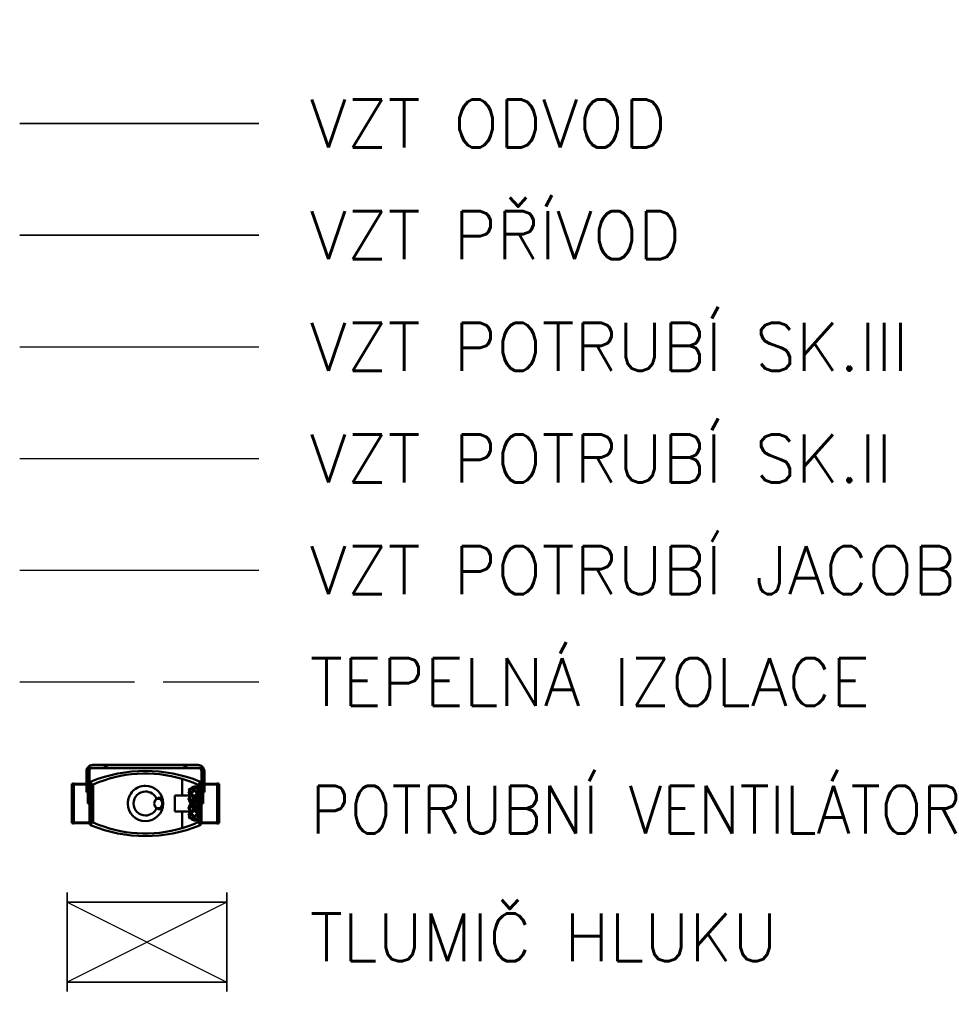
# Model space of a CAD drawing. Header units: millimetres. Extents: x 161070 to 520640, y 9197 to 248394.
# Tile 113 of 137: x 219611 to 222494, y 114205 to 117290. Entities that reach past the tile are written whole.
import ezdxf

# ---------------------------------------------------------------- set-up
doc = ezdxf.new("R2010")
doc.units = ezdxf.units.MM
doc.header["$LTSCALE"] = 10
doc.linetypes.add('ACAD_ISO02W100', pattern=[15, 12, -3])
for name, color, linetype, lineweight in [('VZT Odvod', 5, 'Continuous', 35), ('VZT Privod', 6, 'Continuous', 35), ('VZT-komponenty', 1, 'Continuous', 50), ('VZT-Popis1', 1, 'Continuous', 25)]:
    doc.layers.add(name, color=color, linetype=linetype, lineweight=lineweight)
for name, color, linetype in [('VZT Potrubí Jacob', 40, 'Continuous'), ('VZT Potrubí SKII', 11, 'Continuous'), ('VZT Potrubí SKIII', 20, 'Continuous'), ('VZT Tepelná izolace', 3, 'ACAD_ISO02W100')]:
    doc.layers.add(name, color=color, linetype=linetype)
doc.styles.add('SIMPLEX', font='simplex.shx', dxfattribs={"width": 0.8})

# ---------------------------------------------------------------- blocks, each defined once
blk = doc.blocks.new('*U3545', base_point=(500, 125))
at = {"color": 0, "linetype": 'ByBlock', "lineweight": -2}
for points in [[(0, 250), (0, 280)], [(500, 250), (500, 280)], [(0, 250), (500, 250)], [(0, 250), (0, 0)], [(500, 250), (500, 0)], [(0, 0), (0, -30)], [(0, 0), (500, 0)], [(500, 0), (500, -30)]]:
    blk.add_lwpolyline(points, dxfattribs=at)
at = {"color": 2, "linetype": 'ByBlock', "lineweight": 25}
for points in [[(0, 250), (500, 0)], [(500, 250), (0, 0)]]:
    blk.add_lwpolyline(points, dxfattribs=at)
blk = doc.blocks.new('TD350_125')
at = {"layer": 'VZT-komponenty'}
for p, q in [((-398.2, 0), (-398.2, 69.1)), ((-398.2, 69.1), (-398.2, 0)), ((-343.9, 24.6), (-343.9, 77.2)), ((-343.9, 24.6), (-343.9, 77.2)), ((-343.9, 77.2), (-343.9, 77.2)), ((-343.9, 77.2), (-343.9, 77.2)), ((-343.9, 77.2), (-343.9, 77.2)), ((-343.9, 77.2), (-343.9, 77.2)), ((-343.9, 77.2), (-343.9, 77.2)), ((-343.9, 77.2), (-343.9, 77.2)), ((-343.9, 77.2), (-343.9, 77.2)), ((-343.9, 77.2), (-343.9, 77.2)), ((-343.9, 77.2), (-343.9, 77.2)), ((-343.9, 77.2), (-343.9, 77.2)), ((-343.9, 77.2), (-343.9, 77.2)), ((-343.9, 77.2), (-343.9, 77.2)), ((-343.9, 77.2), (-343.9, 77.2)), ((-343.9, 77.2), (-343.9, 77.2)), ((-343.9, 77.2), (-343.9, 77.2)), ((-343.9, 77.2), (-343.9, 77.2)), ((-343.9, 77.2), (-343.9, 77.2)), ((-343.9, 77.2), (-343.9, 77.2)), ((-343.9, 77.2), (-343.9, 77.2)), ((-343.9, 77.2), (-343.9, 77.2)), ((-343.9, 77.2), (-343.9, 77.2)), ((-343.9, 77.2), (-343.9, 77.2)), ((-343.9, 77.2), (-343.9, 77.2)), ((-343.9, 77.2), (-343.9, 77.2)), ((-343.9, 77.2), (-343.9, 77.2)), ((-343.9, 77.2), (-343.9, 77.2)), ((-343.9, 77.2), (-343.9, 77.2)), ((-343.9, 77.2), (-343.9, 77.2)), ((-343.9, 77.2), (-343.9, 77.2)), ((-343.9, 77.2), (-343.9, 77.2)), ((-343.9, 77.2), (-343.9, 77.2)), ((-343.9, 77.2), (-343.9, 77.2)), ((-343.9, 77.2), (-343.9, 77.2)), ((-343.9, 77.2), (-343.9, 77.2)), ((-343.9, 77.2), (-343.9, 77.2)), ((-343.9, 77.2), (-343.9, 77.2)), ((-343.9, 77.2), (-343.9, 77.2)), ((-343.9, 77.2), (-343.9, 77.2)), ((-343.9, 77.2), (-343.9, 77.2)), ((-343.9, 77.2), (-343.9, 77.2)), ((-343.9, 77.2), (-343.9, 77.2)), ((-343.9, 77.2), (-343.9, 77.2)), ((-343.9, 77.2), (-343.9, 77.2)), ((-343.9, 77.2), (-343.9, 77.2)), ((-343.9, 77.2), (-343.9, 77.2)), ((-343.9, 77.2), (-343.9, 77.2)), ((-343.9, 77.2), (-343.9, 77.2)), ((-343.9, 77.2), (-343.9, 77.2)), ((-343.9, 77.2), (-343.9, 77.2)), ((-343.9, 77.2), (-343.9, 77.2)), ((-343.9, 77.2), (-343.9, 77.2)), ((-343.9, 77.2), (-343.9, 77.2)), ((-343.9, 77.2), (-343.9, 77.2)), ((-343.9, 77.2), (-343.9, 77.2)), ((-343.9, 77.2), (-343.9, 77.2)), ((-343.9, 77.2), (-343.9, 77.2)), ((-343.9, 77.2), (-343.9, 77.2)), ((-343.9, 77.2), (-343.9, 77.2)), ((-343.9, 77.2), (-343.9, 77.2)), ((-343.9, 77.2), (-343.9, 77.2)), ((-343.9, 77.2), (-343.9, 77.2)), ((-343.9, 77.2), (-343.9, 77.2)), ((-343.9, 77.2), (-343.9, 77.2)), ((-343.9, 77.2), (-343.9, 77.2)), ((-343.9, 77.2), (-343.9, 77.2)), ((-343.9, 77.2), (-343.9, 77.2)), ((-343.9, 77.2), (-343.9, 77.2)), ((-343.9, 77.2), (-343.9, 77.2)), ((-343.9, 77.2), (-343.9, 77.2)), ((-58.6, 0), (-58.6, 69.1)), ((-58.6, 69.1), (-58.6, 0)), ((-459.4, 61.5), (-456.8, 61.5)), ((-459.4, 61.5), (-459.4, -61.5)), ((-392, 59.5), (-459.4, 59.5)), ((-456.8, 61.5), (-456.8, 0)), ((-456.8, 0), (-456.8, 61.5)), ((-452.8, 0), (-452.8, 61.5)), ((-452.8, 61.5), (-452.8, 0)), ((-452.8, 61.5), (-403.8, 61.5)), ((-403.8, 61.5), (-403.8, 0)), ((-403.8, 0), (-403.8, 61.5)), ((-394.8, 32.5), (-393.2, 33.5)), ((-392.6, 42.6), (-394.3, 42.2)), ((-392.7, 19.2), (-394.3, 42.2)), ((-392.6, 40.4), (-394.3, 40.8)), ((-392.7, 19.1), (-394.3, 40.8)), ((-393, 51.3), (-391.4, 51.6)), ((-392.6, 42.6), (-391.1, 20.5)), ((-392.6, 40.4), (-391.1, 19.6)), ((-392, 0), (-392, 59.5)), ((-392, 59.5), (-392, 0)), ((-390.1, 51.5), (-391.7, 51.8)), ((-390.1, 51.5), (-391.7, 51.1)), ((-390.1, 31.8), (-391.7, 32.8)), ((-390.1, 31.8), (-391.7, 30.9)), ((-381.2, 53), (-379.6, 52.7)), ((-365.2, 43.7), (-378.1, 24.6)), ((-365.2, 37.6), (-378.1, 19.8)), ((-365.2, 33.1), (-378.1, 20)), ((-375.9, 24.6), (-363.6, 42.8)), ((-375.9, 19.5), (-363.6, 36.5)), ((-375.9, 20.2), (-363.6, 32.7)), ((-367.4, 45.9), (-365.8, 45)), ((-363.6, 42.8), (-365.2, 43.7)), ((-363.6, 36.5), (-365.2, 37.6)), ((-363.6, 32.7), (-365.2, 33.1)), ((-64.8, 59.5), (-64.8, 0)), ((2.6, 59.5), (-64.8, 59.5)), ((-64.8, 0), (-64.8, 59.5)), ((-52.9, 61.5), (-52.9, 0)), ((-52.9, 0), (-52.9, 61.5)), ((-52.9, 61.5), (-4, 61.5)), ((-4, 61.5), (-4, 0)), ((-4, 61.5), (-4, 0)), ((0, 0), (0, 61.5)), ((0, 0), (0, 61.5)), ((0, 61.5), (2.6, 61.5)), ((2.6, -61.5), (2.6, 61.5)), ((-456.8, 0), (-456.8, -61.5)), ((-456.8, -61.5), (-456.8, 0)), ((-452.8, -61.5), (-452.8, 0)), ((-452.8, -61.5), (-452.8, 0)), ((-403.9, 0), (-409.2, 0)), ((-409.2, 0), (-409.2, -113)), ((-409.2, 0), (-409.2, 0)), ((-409.2, 0), (-409.2, 0)), ((-403.9, 0), (-403.9, 0)), ((-403.9, -102), (-403.9, 0)), ((-403.9, 0), (-403.9, 0)), ((-403.8, -61.5), (-403.8, 0)), ((-403.8, -61.5), (-403.8, 0)), ((-398.2, 0), (-398.2, -69.1)), ((-398.2, 0), (-398.2, -69.1)), ((-395.3, 3.8), (-393.7, 5)), ((-395.3, 3.8), (-391.7, -1.2)), ((-394.8, 23.8), (-393.2, 22.9)), ((-392.6, 28.5), (-394.3, 27.5)), ((-392.7, 12), (-394.3, 27.5)), ((-392.6, 22.8), (-394.3, 23.7)), ((-392.7, 11.7), (-394.3, 23.7)), ((-392.6, 3.5), (-394.3, 2.3)), ((-390.1, 0), (-393.7, 5)), ((-378.5, 19.3), (-392.7, -0.1)), ((-392.6, 28.5), (-391.1, 13.5)), ((-392.6, 22.8), (-391.1, 11.3)), ((-392, -59.5), (-392, 0)), ((-392, -59.5), (-392, 0)), ((-390.1, 0), (-391.7, 1.2)), ((-390.1, 0), (-391.7, -1.2)), ((-391.1, -1.4), (-378.5, 15.9)), ((-363.6, -36.5), (-390.1, 0)), ((-343.9, 24.6), (-378.5, 24.6)), ((-378.5, 24.6), (-378.5, 22.8)), ((-378.5, 24.6), (-378.5, 24.6)), ((-378.5, 19.3), (-378.5, 23.9)), ((-378.5, 20.5), (-378.5, 12.9)), ((-378.1, 19.8), (-378.5, 19.3)), ((-378.5, 15.9), (-375.9, 19.5)), ((-378.5, 6.6), (-378.5, 15.9)), ((-378.5, 8.5), (-378.5, 0)), ((-378.5, 0), (-378.5, 1.8)), ((-378.5, 0), (-378.5, -1.8)), ((-378.5, -8.5), (-378.5, 0)), ((-365.2, 17.2), (-378.1, 7.5)), ((-365.2, 9.8), (-378.1, 7.7)), ((-375.9, 7), (-363.6, 16.2)), ((-375.9, 8.2), (-363.6, 10.2)), ((-363.6, 16.2), (-365.2, 17.2)), ((-363.6, 10.2), (-365.2, 9.8)), ((-320.8, 24.6), (-343.9, 24.6)), ((-343.9, 24.6), (-343.9, 24.6)), ((-343.9, 24.6), (-343.9, 24.6)), ((-343.9, 24.6), (-343.9, 24.6)), ((-343.9, 24.6), (-343.9, 24.6)), ((-343.9, 24.6), (-343.9, 24.6)), ((-343.9, 24.6), (-343.9, 24.6)), ((-343.9, 24.6), (-343.9, 24.6)), ((-343.9, 24.6), (-343.9, 24.6)), ((-343.9, 24.6), (-343.9, 24.6)), ((-343.9, 24.6), (-343.9, 24.6)), ((-343.9, 24.6), (-343.9, 24.6)), ((-343.9, 24.6), (-343.9, 24.6)), ((-343.9, 24.6), (-343.9, 24.6)), ((-343.9, 24.6), (-343.9, 24.6)), ((-343.9, 24.6), (-343.9, 24.6)), ((-343.9, 24.6), (-343.9, 24.6)), ((-343.9, 24.6), (-343.9, 24.6)), ((-343.9, 24.6), (-343.9, 24.6)), ((-343.9, 24.6), (-343.9, 24.6)), ((-343.9, 24.6), (-343.9, 24.6)), ((-343.9, 24.6), (-343.9, 24.6)), ((-343.9, 24.6), (-343.9, 24.6)), ((-343.9, 24.6), (-343.9, 24.6)), ((-343.9, 24.6), (-343.9, 24.6)), ((-343.9, 24.6), (-343.9, 24.6)), ((-343.9, 24.6), (-343.9, 24.6)), ((-343.9, 24.6), (-343.9, 24.6)), ((-343.9, 24.6), (-343.9, 24.6)), ((-343.9, 24.6), (-343.9, 24.6)), ((-343.9, 24.6), (-343.9, 24.6)), ((-343.9, 24.6), (-343.9, 24.6)), ((-343.9, 24.6), (-343.9, 24.6)), ((-343.9, 24.6), (-343.9, 24.6)), ((-343.9, 24.6), (-343.9, 24.6)), ((-343.9, 24.6), (-343.9, 24.6)), ((-343.9, 24.6), (-343.9, 24.6)), ((-343.9, 24.6), (-343.9, 24.6)), ((-343.9, 24.6), (-343.9, 24.6)), ((-343.9, 24.6), (-343.9, 24.6)), ((-343.9, 24.6), (-343.9, 24.6)), ((-343.9, 24.6), (-343.9, 24.6)), ((-343.9, 24.6), (-343.9, 24.6)), ((-343.9, 24.6), (-343.9, 24.6)), ((-343.9, 24.6), (-343.9, 24.6)), ((-343.9, 24.6), (-343.9, 24.6)), ((-343.9, 24.6), (-343.9, 24.6)), ((-343.9, 24.6), (-343.9, 24.6)), ((-343.9, 24.6), (-343.9, 24.6)), ((-343.9, 24.6), (-343.9, 24.6)), ((-343.9, 24.6), (-343.9, 24.6)), ((-343.9, 24.6), (-343.9, 24.6)), ((-343.9, 24.6), (-343.9, 24.6)), ((-343.9, 24.6), (-343.9, 24.6)), ((-343.9, 24.6), (-343.9, 24.6)), ((-343.9, 24.6), (-343.9, 24.6)), ((-343.9, 24.6), (-343.9, 24.6)), ((-343.9, 24.6), (-343.9, 24.6)), ((-343.9, 24.6), (-343.9, 24.6)), ((-343.9, 24.6), (-343.9, 24.6)), ((-343.9, 24.6), (-343.9, 24.6)), ((-343.9, 24.6), (-343.9, 24.6)), ((-343.9, 24.6), (-343.9, 24.6)), ((-343.9, 24.6), (-343.9, 24.6)), ((-343.9, 24.6), (-343.9, 24.6)), ((-343.9, 24.6), (-343.9, 24.6)), ((-343.9, 24.6), (-343.9, 24.6)), ((-343.9, 24.6), (-343.9, 24.6)), ((-343.9, 24.6), (-343.9, 24.6)), ((-343.9, 24.6), (-343.9, 24.6)), ((-343.9, 24.6), (-343.9, 24.6)), ((-343.9, 24.6), (-343.9, 24.6)), ((-343.9, 24.6), (-343.9, 24.6)), ((-343.9, 24.6), (-343.9, 24.6)), ((-343.9, 24.6), (-343.9, 24.6)), ((-343.9, 24.6), (-343.9, 24.6)), ((-343.9, 24.6), (-343.9, 24.6)), ((-320.8, 24.6), (-320.8, 0)), ((-320.8, 0), (-320.8, -24.6)), ((-283.7, 0.9), (-283.6, 1.5)), ((-283.7, 0.3), (-283.7, 0.9)), ((-283.7, -0.3), (-283.7, 0.3)), ((-283.6, 2.7), (-283.5, 3.3)), ((-283.6, 2), (-283.6, 2.7)), ((-283.6, 1.5), (-283.6, 2)), ((-283.5, 3.9), (-283.4, 4.5)), ((-283.5, 3.3), (-283.5, 3.9)), ((-283.4, 4.5), (-283.3, 5)), ((-283.3, 5.6), (-283.2, 6.2)), ((-283.3, 5), (-283.3, 5.6)), ((-283.2, 6.2), (-283.1, 6.7)), ((-283.1, 6.7), (-283, 7.2)), ((-283, 7.2), (-282.9, 7.8)), ((-282.9, 7.8), (-282.7, 8.3)), ((-282.7, 8.3), (-282.6, 8.9)), ((-282.6, 8.9), (-282.4, 9.4)), ((-282.4, 9.4), (-282.3, 9.9)), ((-282.3, 9.9), (-282.1, 10.4)), ((-282.1, 10.4), (-281.9, 10.9)), ((-281.9, 10.9), (-281.7, 11.4)), ((-281.7, 11.4), (-281.5, 11.8)), ((-281.5, 11.8), (-281.3, 12.3)), ((-281.3, 12.3), (-281, 12.7)), ((-281, 12.7), (-280.8, 13.1)), ((-280.8, 13.1), (-280.6, 13.5)), ((-280.6, 13.5), (-280.3, 13.9)), ((-280.3, 13.9), (-280, 14.3)), ((-280, 14.3), (-279.7, 14.7)), ((-279.7, 14.7), (-279.4, 15)), ((-279.4, 15), (-279.1, 15.4)), ((-279.1, 15.4), (-278.7, 15.7)), ((-278.7, 15.7), (-278.4, 16)), ((-278.4, 16), (-278, 16.3)), ((-278, 16.3), (-277.6, 16.5)), ((-277.6, 16.5), (-277.3, 16.8)), ((-277.3, 16.8), (-276.9, 17)), ((-276.9, 17), (-276.5, 17.2)), ((-276.5, 17.2), (-276.1, 17.4)), ((-276.1, 17.4), (-275.6, 17.5)), ((-275.6, 17.5), (-275.2, 17.7)), ((-275.2, 17.7), (-274.7, 17.8)), ((-274.7, 17.8), (-274.2, 17.9)), ((-274.2, 17.9), (-273.8, 18)), ((-273.8, 18), (-273.3, 18)), ((-273.3, 18), (-272.8, 18)), ((-272.8, 18), (-272.3, 18)), ((-272.3, 18), (-271.8, 18)), ((-271.8, 18), (-271.3, 18)), ((-271.3, 18), (-270.8, 17.9)), ((-270.8, 17.9), (-270.2, 17.8)), ((-270.2, 17.8), (-269.7, 17.7)), ((-269.7, 17.7), (-269.2, 17.6)), ((-269.2, 17.6), (-268.7, 17.5)), ((-268.7, 17.5), (-268.1, 17.3)), ((-268.1, 17.3), (-267.6, 17.1)), ((-267.6, 17.1), (-267.1, 16.9)), ((-267.1, 16.9), (-266.6, 16.6)), ((-266.6, 16.6), (-266.1, 16.4)), ((-266.1, 16.4), (-265.6, 16.1)), ((-265.6, 16.1), (-265, 15.8)), ((-265, 15.8), (-264.5, 15.5)), ((-264.5, 15.5), (-264, 15.2)), ((-264, 15.2), (-263.5, 14.8)), ((-263.5, 14.8), (-263.1, 14.4)), ((-64.8, 0), (-64.8, -59.5)), ((-64.8, -59.5), (-64.8, 0)), ((-58.6, -69.1), (-58.6, 0)), ((-58.6, 0), (-58.6, -69.1)), ((-52.9, -61.5), (-52.9, 0)), ((-52.9, 0), (-52.9, -61.5)), ((-47.6, 0), (-52.8, 0)), ((-52.8, 0), (-52.8, -102)), ((-52.8, 0), (-52.8, 0)), ((-52.8, 0), (-52.8, 0)), ((-47.6, 0), (-47.6, 0)), ((-47.6, -113), (-47.6, 0)), ((-47.6, 0), (-47.6, 0)), ((-4, 0), (-4, -61.5)), ((-4, -61.5), (-4, 0)), ((0, -61.5), (0, 0)), ((0, 0), (0, -61.5)), ((-395.3, -3.8), (-394.3, -2.3)), ((-395.3, -3.8), (-393.7, -5)), ((-394.8, -23.8), (-393.2, -22.9)), ((-392.7, -0.1), (-394.3, -2.3)), ((-392.6, -3.5), (-394.3, -2.3)), ((-392.7, -11.7), (-394.3, -23.7)), ((-392.7, -12), (-394.3, -27.5)), ((-392.7, -19.1), (-394.3, -40.8)), ((-392.7, -19.2), (-394.3, -42.2)), ((-392.6, -22.8), (-394.3, -23.7)), ((-392.6, -28.5), (-394.3, -27.5)), ((-392.6, -3.5), (-393.7, -5)), ((-392.6, -3.5), (-391.1, -1.4)), ((-392.6, -22.8), (-391.1, -11.3)), ((-392.6, -28.5), (-391.1, -13.5)), ((-392.6, -40.4), (-391.1, -19.6)), ((-392.6, -42.6), (-391.1, -20.5)), ((-391.7, -1.2), (-365.2, -37.6)), ((-378.5, -6.6), (-378.5, -15.9)), ((-378.5, -20.5), (-378.5, -12.9)), ((-378.5, -19.3), (-378.5, -23.9)), ((-378.5, -24.6), (-378.5, -22.8)), ((-343.9, -24.6), (-378.5, -24.6)), ((-365.2, -17.2), (-378.1, -7.5)), ((-365.2, -9.8), (-378.1, -7.7)), ((-365.2, -33.1), (-378.1, -20)), ((-365.2, -43.7), (-378.1, -24.6)), ((-375.9, -7), (-363.6, -16.2)), ((-375.9, -8.2), (-363.6, -10.2)), ((-375.9, -20.2), (-363.6, -32.7)), ((-375.9, -24.6), (-363.6, -42.8)), ((-363.6, -10.2), (-365.2, -9.8)), ((-363.6, -16.2), (-365.2, -17.2)), ((-320.8, -24.6), (-343.9, -24.6)), ((-343.9, -77.2), (-343.9, -24.6)), ((-343.9, -77.2), (-343.9, -24.6)), ((-343.9, -24.6), (-343.9, -24.6)), ((-343.9, -24.6), (-343.9, -24.6)), ((-343.9, -24.6), (-343.9, -24.6)), ((-343.9, -24.6), (-343.9, -24.6)), ((-343.9, -24.6), (-343.9, -24.6)), ((-343.9, -24.6), (-343.9, -24.6)), ((-343.9, -24.6), (-343.9, -24.6)), ((-343.9, -24.6), (-343.9, -24.6)), ((-343.9, -24.6), (-343.9, -24.6)), ((-343.9, -24.6), (-343.9, -24.6)), ((-343.9, -24.6), (-343.9, -24.6)), ((-343.9, -24.6), (-343.9, -24.6)), ((-343.9, -24.6), (-343.9, -24.6)), ((-343.9, -24.6), (-343.9, -24.6)), ((-343.9, -24.6), (-343.9, -24.6)), ((-343.9, -24.6), (-343.9, -24.6)), ((-343.9, -24.6), (-343.9, -24.6)), ((-343.9, -24.6), (-343.9, -24.6)), ((-343.9, -24.6), (-343.9, -24.6)), ((-343.9, -24.6), (-343.9, -24.6)), ((-343.9, -24.6), (-343.9, -24.6)), ((-343.9, -24.6), (-343.9, -24.6)), ((-343.9, -24.6), (-343.9, -24.6)), ((-343.9, -24.6), (-343.9, -24.6)), ((-343.9, -24.6), (-343.9, -24.6)), ((-343.9, -24.6), (-343.9, -24.6)), ((-343.9, -24.6), (-343.9, -24.6)), ((-343.9, -24.6), (-343.9, -24.6)), ((-343.9, -24.6), (-343.9, -24.6)), ((-343.9, -24.6), (-343.9, -24.6)), ((-343.9, -24.6), (-343.9, -24.6)), ((-343.9, -24.6), (-343.9, -24.6)), ((-343.9, -24.6), (-343.9, -24.6)), ((-343.9, -24.6), (-343.9, -24.6)), ((-343.9, -24.6), (-343.9, -24.6)), ((-343.9, -24.6), (-343.9, -24.6)), ((-343.9, -24.6), (-343.9, -24.6)), ((-343.9, -24.6), (-343.9, -24.6)), ((-343.9, -24.6), (-343.9, -24.6)), ((-343.9, -24.6), (-343.9, -24.6)), ((-343.9, -24.6), (-343.9, -24.6)), ((-343.9, -24.6), (-343.9, -24.6)), ((-343.9, -24.6), (-343.9, -24.6)), ((-343.9, -24.6), (-343.9, -24.6)), ((-343.9, -24.6), (-343.9, -24.6)), ((-343.9, -24.6), (-343.9, -24.6)), ((-343.9, -24.6), (-343.9, -24.6)), ((-343.9, -24.6), (-343.9, -24.6)), ((-343.9, -24.6), (-343.9, -24.6)), ((-343.9, -24.6), (-343.9, -24.6)), ((-343.9, -24.6), (-343.9, -24.6)), ((-343.9, -24.6), (-343.9, -24.6)), ((-343.9, -24.6), (-343.9, -24.6)), ((-343.9, -24.6), (-343.9, -24.6)), ((-343.9, -24.6), (-343.9, -24.6)), ((-343.9, -24.6), (-343.9, -24.6)), ((-343.9, -24.6), (-343.9, -24.6)), ((-343.9, -24.6), (-343.9, -24.6)), ((-343.9, -24.6), (-343.9, -24.6)), ((-343.9, -24.6), (-343.9, -24.6)), ((-343.9, -24.6), (-343.9, -24.6)), ((-343.9, -24.6), (-343.9, -24.6)), ((-343.9, -24.6), (-343.9, -24.6)), ((-343.9, -24.6), (-343.9, -24.6)), ((-343.9, -24.6), (-343.9, -24.6)), ((-343.9, -24.6), (-343.9, -24.6)), ((-343.9, -24.6), (-343.9, -24.6)), ((-343.9, -24.6), (-343.9, -24.6)), ((-343.9, -24.6), (-343.9, -24.6)), ((-343.9, -24.6), (-343.9, -24.6)), ((-343.9, -24.6), (-343.9, -24.6)), ((-343.9, -24.6), (-343.9, -24.6)), ((-343.9, -24.6), (-343.9, -24.6)), ((-343.9, -24.6), (-343.9, -24.6)), ((-343.9, -24.6), (-343.9, -24.6)), ((-343.9, -24.6), (-343.9, -24.6)), ((-283.7, -0.9), (-283.7, -0.3)), ((-283.6, -1.5), (-283.7, -0.9)), ((-283.6, -2), (-283.6, -1.5)), ((-283.6, -2.7), (-283.6, -2)), ((-283.5, -3.3), (-283.6, -2.7)), ((-283.5, -3.9), (-283.5, -3.3)), ((-283.4, -4.5), (-283.5, -3.9)), ((-283.3, -5), (-283.4, -4.5)), ((-283.3, -5.6), (-283.3, -5)), ((-283.2, -6.2), (-283.3, -5.6)), ((-283.1, -6.7), (-283.2, -6.2)), ((-283, -7.2), (-283.1, -6.7)), ((-282.9, -7.8), (-283, -7.2)), ((-282.7, -8.3), (-282.9, -7.8)), ((-282.6, -8.9), (-282.7, -8.3)), ((-282.4, -9.4), (-282.6, -8.9)), ((-282.3, -9.9), (-282.4, -9.4)), ((-282.1, -10.4), (-282.3, -9.9)), ((-281.9, -10.9), (-282.1, -10.4)), ((-281.7, -11.4), (-281.9, -10.9)), ((-281.5, -11.8), (-281.7, -11.4)), ((-281.3, -12.3), (-281.5, -11.8)), ((-281, -12.7), (-281.3, -12.3)), ((-280.8, -13.1), (-281, -12.7)), ((-280.6, -13.5), (-280.8, -13.1)), ((-280.3, -13.9), (-280.6, -13.5)), ((-280, -14.3), (-280.3, -13.9)), ((-279.7, -14.7), (-280, -14.3)), ((-279.4, -15), (-279.7, -14.7)), ((-279.1, -15.4), (-279.4, -15)), ((-278.7, -15.7), (-279.1, -15.4)), ((-278.4, -16), (-278.7, -15.7)), ((-278, -16.3), (-278.4, -16)), ((-277.6, -16.5), (-278, -16.3)), ((-277.3, -16.8), (-277.6, -16.5)), ((-276.9, -17), (-277.3, -16.8)), ((-276.5, -17.2), (-276.9, -17)), ((-276.1, -17.4), (-276.5, -17.2)), ((-275.6, -17.5), (-276.1, -17.4)), ((-275.2, -17.7), (-275.6, -17.5)), ((-274.7, -17.8), (-275.2, -17.7)), ((-274.2, -17.9), (-274.7, -17.8)), ((-273.8, -18), (-274.2, -17.9)), ((-273.3, -18), (-273.8, -18)), ((-272.8, -18), (-273.3, -18)), ((-272.3, -18), (-272.8, -18)), ((-271.8, -18), (-272.3, -18)), ((-271.3, -18), (-271.8, -18)), ((-270.8, -17.9), (-271.3, -18)), ((-270.2, -17.8), (-270.8, -17.9)), ((-269.7, -17.7), (-270.2, -17.8)), ((-269.2, -17.6), (-269.7, -17.7)), ((-268.7, -17.5), (-269.2, -17.6)), ((-268.1, -17.3), (-268.7, -17.5)), ((-267.6, -17.1), (-268.1, -17.3)), ((-267.1, -16.9), (-267.6, -17.1)), ((-266.6, -16.6), (-267.1, -16.9)), ((-266.1, -16.4), (-266.6, -16.6)), ((-265.6, -16.1), (-266.1, -16.4)), ((-265, -15.8), (-265.6, -16.1)), ((-264.5, -15.5), (-265, -15.8)), ((-264, -15.2), (-264.5, -15.5)), ((-263.5, -14.8), (-264, -15.2)), ((-263.1, -14.4), (-263.5, -14.8)), ((-459.4, -59.5), (-392, -59.5)), ((-456.8, -61.5), (-459.4, -61.5)), ((-413.2, -61.5), (-452.8, -61.5)), ((-413.2, -101), (-413.2, -35.8)), ((-413.2, -35.8), (-409.2, -35.8)), ((-409.2, -35.8), (-413.2, -35.8)), ((-409.2, -40.8), (-413.2, -40.8)), ((-413.2, -40.8), (-409.2, -40.8)), ((-413.2, -55.7), (-409.2, -55.7)), ((-409.2, -55.7), (-413.2, -55.7)), ((-409.2, -57.4), (-413.2, -57.4)), ((-413.2, -57.4), (-409.2, -57.4)), ((-413.2, -61.5), (-409.2, -61.5)), ((-409.2, -61.5), (-413.2, -61.5)), ((-403.8, -61.5), (-403.9, -61.5)), ((-394.8, -32.5), (-393.2, -33.5)), ((-392.6, -40.4), (-394.3, -40.8)), ((-392.6, -42.6), (-394.3, -42.2)), ((-393, -51.3), (-391.4, -51.6)), ((-390.1, -31.8), (-391.7, -30.9)), ((-390.1, -31.8), (-391.7, -32.8)), ((-390.1, -51.5), (-391.7, -51.1)), ((-390.1, -51.5), (-391.7, -51.8)), ((-381.2, -53), (-379.6, -52.7)), ((-367.4, -45.9), (-365.8, -45)), ((-363.6, -32.7), (-365.2, -33.1)), ((-363.6, -36.5), (-365.2, -37.6)), ((-363.6, -42.8), (-365.2, -43.7)), ((-64.8, -59.5), (2.6, -59.5)), ((-52.8, -61.5), (-52.9, -61.5)), ((-47.6, -35.8), (-43.6, -35.8)), ((-43.6, -35.8), (-47.6, -35.8)), ((-43.6, -40.8), (-47.6, -40.8)), ((-47.6, -40.8), (-43.6, -40.8)), ((-47.6, -55.7), (-43.6, -55.7)), ((-43.6, -55.7), (-47.6, -55.7)), ((-43.6, -57.4), (-47.6, -57.4)), ((-47.6, -57.4), (-43.6, -57.4)), ((-47.6, -61.5), (-43.6, -61.5)), ((-43.6, -61.5), (-47.6, -61.5)), ((-43.6, -35.8), (-43.6, -101)), ((-4, -61.5), (-43.6, -61.5)), ((2.6, -61.5), (0, -61.5)), ((-343.9, -77.2), (-343.9, -77.2)), ((-343.9, -77.2), (-343.9, -77.2)), ((-343.9, -77.2), (-343.9, -77.2)), ((-343.9, -77.2), (-343.9, -77.2)), ((-343.9, -77.2), (-343.9, -77.2)), ((-343.9, -77.2), (-343.9, -77.2)), ((-343.9, -77.2), (-343.9, -77.2)), ((-343.9, -77.2), (-343.9, -77.2)), ((-343.9, -77.2), (-343.9, -77.2)), ((-343.9, -77.2), (-343.9, -77.2)), ((-343.9, -77.2), (-343.9, -77.2)), ((-343.9, -77.2), (-343.9, -77.2)), ((-343.9, -77.2), (-343.9, -77.2)), ((-343.9, -77.2), (-343.9, -77.2)), ((-343.9, -77.2), (-343.9, -77.2)), ((-343.9, -77.2), (-343.9, -77.2)), ((-343.9, -77.2), (-343.9, -77.2)), ((-343.9, -77.2), (-343.9, -77.2)), ((-343.9, -77.2), (-343.9, -77.2)), ((-343.9, -77.2), (-343.9, -77.2)), ((-343.9, -77.2), (-343.9, -77.2)), ((-343.9, -77.2), (-343.9, -77.2)), ((-343.9, -77.2), (-343.9, -77.2)), ((-343.9, -77.2), (-343.9, -77.2)), ((-343.9, -77.2), (-343.9, -77.2)), ((-343.9, -77.2), (-343.9, -77.2)), ((-343.9, -77.2), (-343.9, -77.2)), ((-343.9, -77.2), (-343.9, -77.2)), ((-343.9, -77.2), (-343.9, -77.2)), ((-343.9, -77.2), (-343.9, -77.2)), ((-343.9, -77.2), (-343.9, -77.2)), ((-343.9, -77.2), (-343.9, -77.2)), ((-343.9, -77.2), (-343.9, -77.2)), ((-343.9, -77.2), (-343.9, -77.2)), ((-343.9, -77.2), (-343.9, -77.2)), ((-343.9, -77.2), (-343.9, -77.2)), ((-343.9, -77.2), (-343.9, -77.2)), ((-343.9, -77.2), (-343.9, -77.2)), ((-343.9, -77.2), (-343.9, -77.2)), ((-343.9, -77.2), (-343.9, -77.2)), ((-343.9, -77.2), (-343.9, -77.2)), ((-343.9, -77.2), (-343.9, -77.2)), ((-343.9, -77.2), (-343.9, -77.2)), ((-343.9, -77.2), (-343.9, -77.2)), ((-343.9, -77.2), (-343.9, -77.2)), ((-343.9, -77.2), (-343.9, -77.2)), ((-343.9, -77.2), (-343.9, -77.2)), ((-343.9, -77.2), (-343.9, -77.2)), ((-343.9, -77.2), (-343.9, -77.2)), ((-343.9, -77.2), (-343.9, -77.2)), ((-343.9, -77.2), (-343.9, -77.2)), ((-343.9, -77.2), (-343.9, -77.2)), ((-343.9, -77.2), (-343.9, -77.2)), ((-343.9, -77.2), (-343.9, -77.2)), ((-343.9, -77.2), (-343.9, -77.2)), ((-343.9, -77.2), (-343.9, -77.2)), ((-343.9, -77.2), (-343.9, -77.2)), ((-343.9, -77.2), (-343.9, -77.2)), ((-343.9, -77.2), (-343.9, -77.2)), ((-343.9, -77.2), (-343.9, -77.2)), ((-343.9, -77.2), (-343.9, -77.2)), ((-343.9, -77.2), (-343.9, -77.2)), ((-343.9, -77.2), (-343.9, -77.2)), ((-343.9, -77.2), (-343.9, -77.2)), ((-413.2, -101), (-413.2, -101)), ((-413.2, -101), (-413.2, -101)), ((-413.2, -101), (-413.2, -101)), ((-413.2, -101), (-413.2, -101)), ((-413.2, -101), (-413.2, -101)), ((-409.9, -112), (-409.9, -112)), ((-409.9, -112), (-409.9, -112)), ((-409.2, -112), (-409.9, -112)), ((-409.2, -112), (-47.6, -112)), ((-409.2, -112), (-409.2, -112)), ((-409.2, -112), (-409.2, -112)), ((-409.2, -112), (-409.2, -112)), ((-409.2, -112), (-409.2, -112)), ((-409.2, -113), (-409.2, -113)), ((-409.2, -113), (-409.2, -113)), ((-409.2, -113), (-409.2, -113)), ((-409.2, -113), (-409.2, -113)), ((-409.2, -113), (-409.2, -113)), ((-409.2, -113), (-409.2, -113)), ((-403.9, -102), (-403.9, -102)), ((-398.3, -111), (-398.3, -111)), ((-58.5, -111), (-398.3, -111)), ((-393.2, -121), (-393.2, -121)), ((-393.2, -121), (-393.2, -121)), ((-393.2, -121), (-393.2, -121)), ((-63.6, -121), (-393.2, -121)), ((-356.1, -121), (-356.1, -111)), ((-356.1, -121), (-356.1, -111)), ((-350.7, -121), (-350.7, -111)), ((-350.7, -121), (-350.7, -111)), ((-106.1, -121), (-106.1, -111)), ((-106.1, -121), (-106.1, -111)), ((-100.7, -121), (-100.7, -111)), ((-100.7, -121), (-100.7, -111)), ((-63.6, -121), (-63.6, -121)), ((-63.6, -121), (-63.6, -121)), ((-63.6, -121), (-63.6, -121)), ((-58.5, -111), (-58.5, -111)), ((-52.8, -102), (-52.8, -102)), ((-47.6, -112), (-47.6, -112)), ((-47.6, -112), (-47.6, -112)), ((-47.6, -112), (-47.6, -112)), ((-46.9, -112), (-47.6, -112)), ((-47.6, -112), (-47.6, -112)), ((-47.6, -113), (-47.6, -113)), ((-47.6, -113), (-47.6, -113)), ((-47.6, -113), (-47.6, -113)), ((-47.6, -113), (-47.6, -113)), ((-47.6, -113), (-47.6, -113)), ((-47.6, -113), (-47.6, -113)), ((-46.9, -112), (-46.9, -112)), ((-46.9, -112), (-46.9, -112)), ((-43.6, -101), (-43.6, -101)), ((-43.6, -101), (-43.6, -101)), ((-43.6, -101), (-43.6, -101)), ((-43.6, -101), (-43.6, -101)), ((-43.6, -101), (-43.6, -101))]:
    blk.add_line(p, q, dxfattribs=at)
for centre, radius, start, end in [((-228.4, -352.1), 454.1, 68.043, 111.957), ((-228.4, -311.3), 405.3, 66.1871, 106.559), ((-454.8, 61.5), 2, 0, 180), ((-393.9, 60), 10, 115, 171.3731), ((-228.4, -311.3), 405.3, 106.5593, 113.813), ((-62.8, 60), 10, 8.6269, 65), ((-2, 61.5), 2, 0, 180), ((-228.4, 0), 55.4, 90, 180), ((-228.4, 0), 37.6, 90, 157.3812), ((-228.4, 0), 55.4, 0, 90), ((-228.4, 0), 37.6, 270, 90), ((-265.3, 0), 16.2, 131.3544, 228.6456), ((-274.6, 0), 18.5, 308.5699, 51.4301), ((-228.4, 0), 55.4, 270, 0), ((-378.5, 0), 24.6, 255.3897, 270), ((-228.4, 0), 55.4, 180, 270), ((-228.4, 0), 37.6, 202.6188, 270), ((-454.8, -61.5), 2, 180, 0), ((-393.9, -60), 10, 188.6269, 245), ((-228.4, 311.3), 405.3, 246.187, 253.4407), ((-228.4, 311.3), 405.3, 253.441, 293.8129), ((-62.8, -60), 10, 295, 351.3731), ((-2, -61.5), 2, 180, 0), ((-228.4, 352.1), 454.1, 248.043, 291.957), ((-393.2, -101), 20, 180, 216.8699), ((-63.6, -101), 20, 323.1301, 0)]:
    blk.add_arc(centre, radius, start, end, dxfattribs=at)
for centre, major_axis, ratio, start_param, end_param in [((-391.7, 46), (-1.35, -6), 0.559017, -2.759688, -0.403494), ((-391.7, 27.2), (3.12, -5.3), 0.345492, 3.141531, 4.45838), ((-391.7, 45.3), (1.35, -6), 0.559017, 3.141592, 5.115883), ((-391.7, 29.1), (-3.12, -5.3), 0.345492, -2.102186, 0), ((-391.7, 27.2), (3.12, -5.3), 0.345492, 2.102186, 3.141531), ((-390.1, 45.6), (1.35, 6), 0.559017, 0.381905, 2.738099), ((-390.1, 28.2), (-3.12, 5.3), 0.345492, -0.000062, 1.316788), ((-390.1, 45.6), (-1.35, 6), 0.559017, 0, 1.97429), ((-390.1, 28.2), (3.12, 5.3), 0.345492, 1.039407, 3.141593), ((-390.1, 28.2), (-3.12, 5.3), 0.345492, -1.039407, -0.000062), ((-391.7, 45.3), (1.35, -6), 0.559017, 2.759688, 3.141592), ((-391.7, 6.2), (-10.5, -46.8), 0.559017, -3.141592, -2.759688), ((-391.7, 5.5), (10.5, -46.8), 0.559017, 1.537958, 2.759688), ((-391.7, 4.6), (-24.3, -41.4), 0.345492, -3.141589, -2.102186), ((-391.7, 2.7), (24.3, -41.4), 0.345492, 0.880456, 2.102186), ((-390.1, 45.6), (-1.35, 6), 0.559017, -0.381905, 0), ((-390.1, 5.8), (10.5, 46.8), 0.559017, 0, 0.381905), ((-390.1, 5.8), (-10.5, 46.8), 0.559017, -1.603635, -0.381905), ((-390.1, 3.6), (24.3, 41.4), 0.345492, 0.000004, 1.039407), ((-390.1, 3.6), (-24.3, 41.4), 0.345492, -2.261137, -1.039407), ((-391.7, 6.2), (-10.5, -46.8), 0.559017, 2.301767, 3.141593), ((-390.1, 5.8), (10.5, 46.8), 0.559017, -0.839826, 0), ((-391.7, 4.6), (-24.3, -41.4), 0.345492, 2.959269, 3.141597), ((-390.1, 3.6), (24.3, 41.4), 0.345492, -0.182324, 0.000004), ((-391.7, 29.1), (-3.12, -5.3), 0.345492, 0, 0.254009), ((-390.1, 28.2), (3.12, 5.3), 0.345492, 3.141593, 3.395601), ((-387.7, 2.1), (4.8, 21.3), 0.559017, -0.41516, 0.777553), ((-387.7, 5.4), (11.1, 18.8), 0.345492, 0.242342, 1.435055), ((-382.1, 0.8), (5.5, 23.2), 0.799915, 0.774834, 0.867966), ((-387.7, -2.1), (-4.8, 21.3), 0.559017, -1.178969, 0.013744), ((-382.1, -2.2), (-12.5, 20.3), 0.728667, -0.213318, -0.120187), ((-382.1, 3.5), (16.8, 16.9), 0.565622, 1.541114, 1.634246), ((-387.7, -5.4), (-11.1, 18.8), 0.345492, -1.486386, -0.643758), ((-382.1, -4.3), (-18.5, 15), 0.379094, -0.785564, -0.692433), ((-387.7, 5.4), (11.1, 18.8), 0.345492, -2.497835, -1.305122), ((-382.1, 4.8), (19.3, 14), 0.115281, 1.9734, 2.066532), ((-391.7, -2.7), (-24.3, -41.4), 0.345492, 1.039407, 2.261137), ((-386.1, 1.7), (-5, -22.2), 0.559017, 2.92286, 3.907434), ((-386.1, 4.4), (-11.5, -19.6), 0.345492, -2.702823, -1.71825), ((-386.1, -1.7), (5, -22.2), 0.559017, 2.159051, 3.143624), ((-386.1, -4.4), (11.5, -19.6), 0.345492, 1.594273, 2.486122), ((-386.1, 4.4), (-11.5, -19.6), 0.345492, 0.65547, 1.640044), ((-390.1, -3.6), (24.3, 41.4), 0.345492, -2.102186, -0.880456), ((-386.1, -4.4), (11.5, -19.6), 0.345492, 1.501549, 1.594273), ((-392.6, 0), (16.3, 24.1), 0.305615, 0.208101, 0.244249), ((-390.1, 0), (16.3, 24.1), 0.305615, 0.228191, 0.44358), ((-390.1, 0), (9.5, 23.8), 0.634095, -0.355701, -0.140313), ((-392.6, 0), (9.5, 23.8), 0.634095, -0.375792, -0.339644), ((-390.1, 0), (9.5, -23.8), 0.634095, 1.661254, 1.876642), ((-392.6, 0), (9.5, -23.8), 0.634095, 1.641163, 1.677311), ((-392.6, 0), (-16.3, -24.1), 0.305615, 2.048174, 2.084322), ((-390.1, 0), (-16.3, -24.1), 0.305615, 1.848843, 2.064231), ((-418.8, 0), (-119.9, -8.6), 0.192396, -1.950959, -1.930868), ((-418.8, 0), (-119.8, -20.6), 0.112694, -1.956539, -1.936449), ((-418.8, 0), (-119.9, 7.2), 0.196181, -1.925379, -1.905289), ((-418.8, 0), (119.9, 24.6), 0.005473, -1.225598, -1.205507), ((-418.8, 0), (-119.8, 19.8), 0.121921, -1.917077, -1.896987), ((-268.6, 0), (0, -15), 0.83205, -2.509468, -0.632125), ((-268.6, 0), (0, -15), 0.83205, -0.632125, 3.141593), ((-268.6, 0), (0, -15), 0.83205, -3.141593, -2.509468), ((-391.7, -27.2), (-3.12, -5.3), 0.345492, -1.316788, 0.000062), ((-391.7, -29.1), (3.12, -5.3), 0.345492, -3.141593, -1.039407), ((-391.7, -29.1), (3.12, -5.3), 0.345492, 2.887584, 3.141593), ((-390.1, -28.2), (3.12, 5.3), 0.345492, 1.824805, 3.141654), ((-390.1, -28.2), (-3.12, 5.3), 0.345492, 0, 2.102186), ((-390.1, -28.2), (-3.12, 5.3), 0.345492, -0.254009, 0), ((-382.1, -4.8), (-19.3, 14), 0.115281, 1.075061, 1.168192), ((-387.7, 2.1), (4.8, 21.3), 0.559017, 3.127848, 4.320561), ((-382.1, 4.3), (18.5, 15), 0.379094, -2.44916, -2.356029), ((-387.7, -5.4), (-11.1, 18.8), 0.345492, 1.706537, 2.89925), ((-382.1, -3.5), (-16.8, 16.9), 0.565622, 1.507347, 1.600478), ((-382.1, 2.2), (12.5, 20.3), 0.728667, -3.021406, -2.928274), ((-387.7, -2.1), (-4.8, 21.3), 0.559017, 2.364039, 3.556752), ((-382.1, -0.8), (-5.5, 23.2), 0.799915, 2.273627, 2.366759), ((-391.7, -5.5), (-10.5, -46.8), 0.559017, 0.381905, 1.603635), ((-386.1, -4.4), (11.5, -19.6), 0.345492, -1.423343, -0.438769), ((-386.1, 1.7), (-5, -22.2), 0.559017, -0.002032, 0.982542), ((-386.1, -1.7), (5, -22.2), 0.559017, -0.765841, -0.282459), ((-390.1, -5.8), (10.5, 46.8), 0.559017, -2.759688, -1.537958), ((-386.1, -1.7), (5, -22.2), 0.559017, -0.282459, 0.218733), ((-387.7, -5.4), (-11.1, 18.8), 0.345492, -1.836471, -1.486386), ((-390.1, 0), (16.3, -24.1), 0.305615, 1.077362, 1.29275), ((-392.6, 0), (16.3, -24.1), 0.305615, 1.057271, 1.093419), ((-392.6, 0), (-9.5, -23.8), 0.634095, 1.464281, 1.50043), ((-390.1, 0), (-9.5, -23.8), 0.634095, 1.26495, 1.480339), ((-392.6, 0), (-9.5, 23.8), 0.634095, -2.801949, -2.765801), ((-390.1, 0), (-9.5, 23.8), 0.634095, -3.00128, -2.785892), ((-390.1, 0), (-16.3, 24.1), 0.305615, 2.698013, 2.913401), ((-392.6, 0), (-16.3, 24.1), 0.305615, 2.897344, 2.933492), ((-418.8, 0), (119.8, 19.8), 0.121921, -1.244606, -1.224515), ((-418.8, 0), (-119.9, 24.6), 0.005473, -1.936085, -1.915994), ((-418.8, 0), (119.9, 7.2), 0.196181, -1.236304, -1.216213), ((-418.8, 0), (119.8, -20.6), 0.112694, -1.205144, -1.185053), ((-418.8, 0), (119.9, -8.6), 0.192396, -1.210725, -1.190634), ((-391.7, -46), (1.35, -6), 0.559017, -2.738099, -0.381905), ((-391.7, -45.3), (-1.35, -6), 0.559017, -1.97429, 0), ((-391.7, -27.2), (-3.12, -5.3), 0.345492, 0.000062, 1.039407), ((-390.1, -45.6), (-1.35, 6), 0.559017, 0.403494, 2.759688), ((-390.1, -45.6), (1.35, 6), 0.559017, 1.167303, 3.141593), ((-390.1, -28.2), (3.12, 5.3), 0.345492, -3.141531, -2.102186), ((-391.7, -45.3), (-1.35, -6), 0.559017, 0, 0.381905), ((-391.7, -4.6), (24.3, -41.4), 0.345492, -1.039407, -0.000004), ((-391.7, -6.2), (10.5, -46.8), 0.559017, -0.381905, 0), ((-390.1, -45.6), (1.35, 6), 0.559017, -3.141592, -2.759688), ((-390.1, -3.6), (-24.3, 41.4), 0.345492, 2.102186, 3.141589), ((-390.1, -5.8), (-10.5, 46.8), 0.559017, 2.759688, 3.141592), ((-391.7, -6.2), (10.5, -46.8), 0.559017, 0, 0.839826), ((-390.1, -5.8), (-10.5, 46.8), 0.559017, 3.141592, 3.981419), ((-391.7, -4.6), (24.3, -41.4), 0.345492, -0.000004, 0.182324), ((-390.1, -3.6), (-24.3, 41.4), 0.345492, 3.141589, 3.323916), ((-393.2, -101), (0, -20), 1, -0.927295, 0), ((-393.9, -102), (0, -10), 1, -1.570796, -0.451027), ((-63.6, -101), (0, -20), 1, 0, 0.927295), ((-62.8, -102), (0, -10), 1, 0.451027, 1.570796)]:
    blk.add_ellipse(centre, major_axis=major_axis, ratio=ratio, start_param=start_param, end_param=end_param, dxfattribs=at)

msp = doc.modelspace()

# ---------------------------------------------------------------- linework, layer by layer
at = {"layer": 'VZT Odvod'}
msp.add_line((219611.2, 116964.6), (220361.2, 116964.6), dxfattribs=at)
at = {"layer": 'VZT Potrubí Jacob'}
msp.add_line((219611.2, 115564.6), (220361.2, 115564.6), dxfattribs=at)
at = {"layer": 'VZT Potrubí SKII'}
msp.add_line((219611.2, 115914.6), (220361.2, 115914.6), dxfattribs=at)
at = {"layer": 'VZT Potrubí SKIII'}
msp.add_line((219611.2, 116264.6), (220361.2, 116264.6), dxfattribs=at)
at = {"layer": 'VZT Privod'}
msp.add_line((219611.2, 116614.6), (220361.2, 116614.6), dxfattribs=at)
at = {"layer": 'VZT Tepelná izolace', "ltscale": 3}
msp.add_line((219611.2, 115214.6), (220361.2, 115214.6), dxfattribs=at)

# ---------------------------------------------------------------- block references
at = {"color": 2, "rotation": 180}
msp.add_blockref('TD350_125', (219776.9, 114833.9), dxfattribs=at)
at = {"layer": 'VZT Odvod', "xscale": -1}
msp.add_blockref('*U3545', (219760.2, 114399.5, -73.8), dxfattribs=at)

# ---------------------------------------------------------------- texts
at = {"layer": 'VZT-Popis1', "color": 7, "char_height": 150, "attachment_point": 7, "style": 'SIMPLEX'}
for s, insert in [('{\\W1;VZT ODVOD}', (220520.9, 116889.6)), ('{\\W1;VZT PŘÍVOD}', (220520.9, 116539.6)), ('{\\W1;TEPELNÁ IZOLACE}', (220520.9, 115139.6)), ('{\\W1;POTRUBNÍ VENTILÁTOR}', (220520.9, 114739.6)), ('{\\W1;TLUMIČ HLUKU}', (220520.9, 114339.4)), ('{\\W1;PROTIDEŠŤOVÁ ŽALUZIE}', (220520.9, 113939.3))]:
    msp.add_mtext(s, dxfattribs=dict(at, insert=insert))
for s, insert, width in [('{\\W1;VZT POTRUBÍ SK.III}', (220520.9, 116189.6), 2163.12), ('{\\W1;VZT POTRUBÍ SK.II}', (220520.9, 115839.6), 2163.12), ('{\\W1;VZT POTRUBÍ JACOB}', (220520.9, 115489.6), 3181.623)]:
    msp.add_mtext(s, dxfattribs=dict(at, insert=insert, width=width))

doc.saveas('drawing.dxf')
